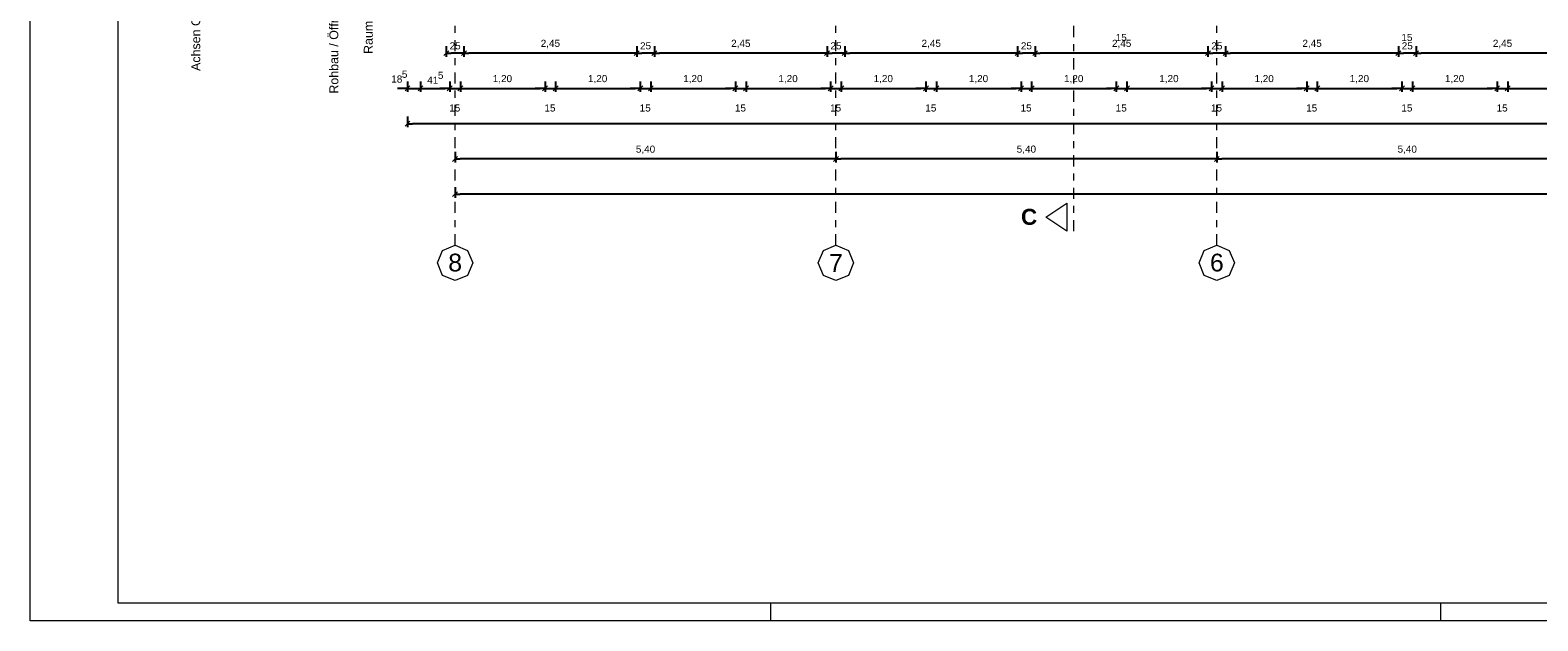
# Model space of a CAD drawing. Header units: metres. Extents: x -45.2 to 14.3, y -31.8 to 10.2.
# Tile 1 of 141: x -45.2 to -23.8, y -31.8 to -23.4. Entities that reach past the tile are written whole.
import ezdxf

# ---------------------------------------------------------------- set-up
doc = ezdxf.new("R2010")
doc.units = ezdxf.units.M
doc.header["$LTSCALE"] = 0.05
doc.linetypes.add('Achsen 01', pattern=[5.291531, 3.175, -1.058062, 0.352704, -0.705764])
doc.layers.get('0').update_dxf_attribs({"lineweight": 25})
doc.layers.add('AV1-Achsen', color=1, linetype='Achsen 01', lineweight=18, true_color=0xff0000)
for name, color, linetype, lineweight in [('AV1-Planrahmen', 7, 'Continuous', 9), ('AV1-Schnitt Achsen', 7, 'Achsen 01', 18), ('Bemaßung-Bemaßung', 7, 'Continuous', 9), ('Keine', 7, 'Continuous', 9)]:
    doc.layers.add(name, color=color, linetype=linetype, lineweight=lineweight)
doc.styles.add('Arial', font='arial.ttf')
doc.styles.add('Arial (bold)', font='arialbd.ttf')

# ---------------------------------------------------------------- blocks, each defined once
blk = doc.blocks.new('Group')
at = {"layer": 'AV1-Planrahmen', "color": 7}
for p, q in [((-0.3845, -0.4205), (-0.3845, -0.4155)), ((-0.1945, -0.4205), (-0.1945, -0.4155))]:
    blk.add_line(p, q, dxfattribs=at)
at = {"layer": 'AV1-Planrahmen', "color": 7, "flags": 128}
for points in [[(-0.5945, -0.4205), (-0.5945, 0.4205), (0.5945, 0.4205), (0.5945, -0.4205)], [(-0.5695, -0.4155), (-0.5695, 0.4155), (0.4045, 0.4155), (0.4045, -0.4155)]]:
    blk.add_lwpolyline(points, close=True, dxfattribs=at)

msp = doc.modelspace()

# ---------------------------------------------------------------- linework, layer by layer
at = {"color": 0, "linetype": 'Continuous', "lineweight": 15}
for p, q in [((-39.31, -23.81), (-39.24, -23.74)), ((-38.99, -23.74), (-39.06, -23.81)), ((-39.06, -23.81), (-38.99, -23.74)), ((-36.54, -23.74), (-36.61, -23.81)), ((-36.61, -23.81), (-36.54, -23.74)), ((-36.29, -23.74), (-36.36, -23.81)), ((-36.36, -23.81), (-36.29, -23.74)), ((-33.84, -23.74), (-33.91, -23.81)), ((-33.91, -23.81), (-33.84, -23.74)), ((-33.59, -23.74), (-33.66, -23.81)), ((-33.66, -23.81), (-33.59, -23.74)), ((-31.14, -23.74), (-31.21, -23.81)), ((-31.21, -23.81), (-31.14, -23.74)), ((-30.89, -23.74), (-30.96, -23.81)), ((-30.96, -23.81), (-30.89, -23.74)), ((-28.44, -23.74), (-28.51, -23.81)), ((-28.51, -23.81), (-28.44, -23.74)), ((-28.19, -23.74), (-28.26, -23.81)), ((-28.26, -23.81), (-28.19, -23.74)), ((-25.74, -23.74), (-25.81, -23.81)), ((-25.81, -23.81), (-25.74, -23.74)), ((-25.49, -23.74), (-25.56, -23.81)), ((-25.56, -23.81), (-25.49, -23.74)), ((-39.79, -24.24), (-39.86, -24.31)), ((-39.675, -24.31), (-39.605, -24.24)), ((-39.675, -24.31), (-39.605, -24.24)), ((-39.19, -24.24), (-39.26, -24.31)), ((-39.19, -24.24), (-39.26, -24.31)), ((-39.11, -24.31), (-39.04, -24.24)), ((-39.11, -24.31), (-39.04, -24.24)), ((-37.84, -24.24), (-37.91, -24.31)), ((-37.84, -24.24), (-37.91, -24.31)), ((-37.76, -24.31), (-37.69, -24.24)), ((-37.76, -24.31), (-37.69, -24.24)), ((-36.49, -24.24), (-36.56, -24.31)), ((-36.49, -24.24), (-36.56, -24.31)), ((-36.41, -24.31), (-36.34, -24.24)), ((-36.41, -24.31), (-36.34, -24.24)), ((-35.14, -24.24), (-35.21, -24.31)), ((-35.14, -24.24), (-35.21, -24.31)), ((-35.06, -24.31), (-34.99, -24.24)), ((-35.06, -24.31), (-34.99, -24.24)), ((-33.79, -24.24), (-33.86, -24.31)), ((-33.79, -24.24), (-33.86, -24.31)), ((-33.71, -24.31), (-33.64, -24.24)), ((-33.71, -24.31), (-33.64, -24.24)), ((-32.44, -24.24), (-32.51, -24.31)), ((-32.44, -24.24), (-32.51, -24.31)), ((-32.36, -24.31), (-32.29, -24.24)), ((-32.36, -24.31), (-32.29, -24.24)), ((-31.09, -24.24), (-31.16, -24.31)), ((-31.09, -24.24), (-31.16, -24.31)), ((-31.01, -24.31), (-30.94, -24.24)), ((-31.01, -24.31), (-30.94, -24.24)), ((-29.74, -24.24), (-29.81, -24.31)), ((-29.74, -24.24), (-29.81, -24.31)), ((-29.66, -24.31), (-29.59, -24.24)), ((-29.66, -24.31), (-29.59, -24.24)), ((-28.39, -24.24), (-28.46, -24.31)), ((-28.39, -24.24), (-28.46, -24.31)), ((-28.31, -24.31), (-28.24, -24.24)), ((-28.31, -24.31), (-28.24, -24.24)), ((-27.04, -24.24), (-27.11, -24.31)), ((-27.04, -24.24), (-27.11, -24.31)), ((-26.96, -24.31), (-26.89, -24.24)), ((-26.96, -24.31), (-26.89, -24.24)), ((-25.69, -24.24), (-25.76, -24.31)), ((-25.69, -24.24), (-25.76, -24.31)), ((-25.61, -24.31), (-25.54, -24.24)), ((-25.61, -24.31), (-25.54, -24.24)), ((-24.34, -24.24), (-24.41, -24.31)), ((-24.34, -24.24), (-24.41, -24.31)), ((-24.26, -24.31), (-24.19, -24.24)), ((-24.26, -24.31), (-24.19, -24.24)), ((-39.86, -24.81), (-39.79, -24.74)), ((-39.185, -25.31), (-39.115, -25.24)), ((-33.715, -25.24), (-33.785, -25.31)), ((-33.785, -25.31), (-33.715, -25.24)), ((-28.315, -25.24), (-28.385, -25.31)), ((-28.385, -25.31), (-28.315, -25.24)), ((-39.185, -25.81), (-39.115, -25.74))]:
    msp.add_line(p, q, dxfattribs=at)
at = {"color": 0, "linetype": 'ByBlock', "lineweight": -2}
for p, q in [((-39.275, -23.775), (-39.204, -23.775)), ((-39.025, -23.775), (-39.096, -23.775)), ((-39.025, -23.775), (-38.954, -23.775)), ((-36.575, -23.775), (-36.646, -23.775)), ((-36.575, -23.775), (-36.504, -23.775)), ((-36.325, -23.775), (-36.396, -23.775)), ((-36.325, -23.775), (-36.254, -23.775)), ((-33.875, -23.775), (-33.946, -23.775)), ((-33.875, -23.775), (-33.804, -23.775)), ((-33.625, -23.775), (-33.696, -23.775)), ((-33.625, -23.775), (-33.554, -23.775)), ((-31.175, -23.775), (-31.246, -23.775)), ((-31.175, -23.775), (-31.104, -23.775)), ((-30.925, -23.775), (-30.996, -23.775)), ((-30.925, -23.775), (-30.854, -23.775)), ((-28.475, -23.775), (-28.546, -23.775)), ((-28.475, -23.775), (-28.404, -23.775)), ((-28.225, -23.775), (-28.296, -23.775)), ((-28.225, -23.775), (-28.154, -23.775)), ((-25.775, -23.775), (-25.846, -23.775)), ((-25.775, -23.775), (-25.704, -23.775)), ((-25.525, -23.775), (-25.596, -23.775)), ((-25.525, -23.775), (-25.454, -23.775)), ((-39.825, -24.275), (-39.896, -24.275)), ((-39.64, -24.275), (-39.569, -24.275)), ((-39.64, -24.275), (-39.569, -24.275)), ((-39.225, -24.275), (-39.296, -24.275)), ((-39.225, -24.275), (-39.296, -24.275)), ((-39.075, -24.275), (-39.004, -24.275)), ((-39.075, -24.275), (-39.004, -24.275)), ((-37.875, -24.275), (-37.946, -24.275)), ((-37.875, -24.275), (-37.946, -24.275)), ((-37.725, -24.275), (-37.654, -24.275)), ((-37.725, -24.275), (-37.654, -24.275)), ((-36.525, -24.275), (-36.596, -24.275)), ((-36.525, -24.275), (-36.596, -24.275)), ((-36.375, -24.275), (-36.304, -24.275)), ((-36.375, -24.275), (-36.304, -24.275)), ((-35.175, -24.275), (-35.246, -24.275)), ((-35.175, -24.275), (-35.246, -24.275)), ((-35.025, -24.275), (-34.954, -24.275)), ((-35.025, -24.275), (-34.954, -24.275)), ((-33.825, -24.275), (-33.896, -24.275)), ((-33.825, -24.275), (-33.896, -24.275)), ((-33.675, -24.275), (-33.604, -24.275)), ((-33.675, -24.275), (-33.604, -24.275)), ((-32.475, -24.275), (-32.546, -24.275)), ((-32.475, -24.275), (-32.546, -24.275)), ((-32.325, -24.275), (-32.254, -24.275)), ((-32.325, -24.275), (-32.254, -24.275)), ((-31.125, -24.275), (-31.196, -24.275)), ((-31.125, -24.275), (-31.196, -24.275)), ((-30.975, -24.275), (-30.904, -24.275)), ((-30.975, -24.275), (-30.904, -24.275)), ((-29.775, -24.275), (-29.846, -24.275)), ((-29.775, -24.275), (-29.846, -24.275)), ((-29.625, -24.275), (-29.554, -24.275)), ((-29.625, -24.275), (-29.554, -24.275)), ((-28.425, -24.275), (-28.496, -24.275)), ((-28.425, -24.275), (-28.496, -24.275)), ((-28.275, -24.275), (-28.204, -24.275)), ((-28.275, -24.275), (-28.204, -24.275)), ((-27.075, -24.275), (-27.146, -24.275)), ((-27.075, -24.275), (-27.146, -24.275)), ((-26.925, -24.275), (-26.854, -24.275)), ((-26.925, -24.275), (-26.854, -24.275)), ((-25.725, -24.275), (-25.796, -24.275)), ((-25.725, -24.275), (-25.796, -24.275)), ((-25.575, -24.275), (-25.504, -24.275)), ((-25.575, -24.275), (-25.504, -24.275)), ((-24.375, -24.275), (-24.446, -24.275)), ((-24.375, -24.275), (-24.446, -24.275)), ((-24.225, -24.275), (-24.154, -24.275)), ((-24.225, -24.275), (-24.154, -24.275)), ((-39.825, -24.775), (-39.754, -24.775)), ((-39.15, -25.275), (-39.079, -25.275)), ((-33.75, -25.275), (-33.821, -25.275)), ((-33.75, -25.275), (-33.679, -25.275)), ((-28.35, -25.275), (-28.421, -25.275)), ((-28.35, -25.275), (-28.279, -25.275)), ((-39.15, -25.775), (-39.079, -25.775))]:
    msp.add_line(p, q, dxfattribs=at)
at = {"layer": 'AV1-Achsen'}
for p, q in [((-39.15, -26.5), (-39.15, 4.9)), ((-33.75, -26.5), (-33.75, 4.9)), ((-28.35, -26.5), (-28.35, 4.9))]:
    msp.add_line(p, q, dxfattribs=at)
at = {"layer": 'AV1-Achsen', "linetype": 'Continuous'}
for points in [[(-39.15, -26.5), (-38.973, -26.573), (-38.9, -26.75), (-38.973, -26.927), (-39.15, -27), (-39.327, -26.927), (-39.4, -26.75), (-39.327, -26.573)], [(-33.75, -26.5), (-33.573, -26.573), (-33.5, -26.75), (-33.573, -26.927), (-33.75, -27), (-33.927, -26.927), (-34, -26.75), (-33.927, -26.573)], [(-28.35, -26.5), (-28.173, -26.573), (-28.1, -26.75), (-28.173, -26.927), (-28.35, -27), (-28.527, -26.927), (-28.6, -26.75), (-28.527, -26.573)]]:
    msp.add_lwpolyline(points, close=True, dxfattribs=at)
at = {"layer": 'AV1-Schnitt Achsen'}
msp.add_line((-30.375, -26.3), (-30.375, 4.7), dxfattribs=at)
at = {"layer": 'AV1-Schnitt Achsen', "linetype": 'Continuous'}
msp.add_lwpolyline([(-30.475, -25.9), (-30.475, -26.3), (-30.775, -26.1)], close=True, dxfattribs=at)
at = {"layer": 'Bemaßung-Bemaßung', "color": 0, "lineweight": -2}
for p, q in [((-39.275, -23.675), (-39.275, -23.825)), ((-39.025, -23.675), (-39.025, -23.825)), ((-39.025, -23.675), (-39.025, -23.825)), ((-36.575, -23.675), (-36.575, -23.825)), ((-36.575, -23.675), (-36.575, -23.825)), ((-36.325, -23.675), (-36.325, -23.825)), ((-36.325, -23.675), (-36.325, -23.825)), ((-33.875, -23.675), (-33.875, -23.825)), ((-33.875, -23.675), (-33.875, -23.825)), ((-33.625, -23.675), (-33.625, -23.825)), ((-33.625, -23.675), (-33.625, -23.825)), ((-31.175, -23.675), (-31.175, -23.825)), ((-31.175, -23.675), (-31.175, -23.825)), ((-30.925, -23.675), (-30.925, -23.825)), ((-30.925, -23.675), (-30.925, -23.825)), ((-28.475, -23.675), (-28.475, -23.825)), ((-28.475, -23.675), (-28.475, -23.825)), ((-28.225, -23.675), (-28.225, -23.825)), ((-28.225, -23.675), (-28.225, -23.825)), ((-25.775, -23.675), (-25.775, -23.825)), ((-25.775, -23.675), (-25.775, -23.825)), ((-25.525, -23.675), (-25.525, -23.825)), ((-25.525, -23.675), (-25.525, -23.825)), ((-39.096, -23.775), (-39.204, -23.775)), ((-36.646, -23.775), (-38.954, -23.775)), ((-36.396, -23.775), (-36.504, -23.775)), ((-33.946, -23.775), (-36.254, -23.775)), ((-33.696, -23.775), (-33.804, -23.775)), ((-31.246, -23.775), (-33.554, -23.775)), ((-30.996, -23.775), (-31.104, -23.775)), ((-28.546, -23.775), (-30.854, -23.775)), ((-28.296, -23.775), (-28.404, -23.775)), ((-25.846, -23.775), (-28.154, -23.775)), ((-25.596, -23.775), (-25.704, -23.775)), ((-23.146, -23.775), (-25.454, -23.775)), ((-39.825, -24.675), (-39.825, -24.825)), ((0.604, -24.775), (-39.754, -24.775)), ((-39.15, -25.175), (-39.15, -25.325)), ((-33.75, -25.175), (-33.75, -25.325)), ((-33.75, -25.175), (-33.75, -25.325)), ((-28.35, -25.175), (-28.35, -25.325)), ((-28.35, -25.175), (-28.35, -25.325)), ((-33.821, -25.275), (-39.079, -25.275)), ((-28.421, -25.275), (-33.679, -25.275)), ((-23.021, -25.275), (-28.279, -25.275)), ((-39.15, -25.675), (-39.15, -25.825)), ((-0.071, -25.775), (-39.079, -25.775))]:
    msp.add_line(p, q, dxfattribs=at)
at = {"layer": 'Bemaßung-Bemaßung', "color": 0, "linetype": 'Continuous', "lineweight": -2}
for p, q in [((-39.896, -24.275), (-39.966, -24.275)), ((-39.825, -24.175), (-39.825, -24.325)), ((-39.825, -24.275), (-39.64, -24.275)), ((-39.64, -24.175), (-39.64, -24.325)), ((-39.64, -24.175), (-39.64, -24.325)), ((-39.569, -24.275), (-39.296, -24.275)), ((-39.569, -24.275), (-39.499, -24.275)), ((-39.296, -24.275), (-39.366, -24.275)), ((-39.225, -24.175), (-39.225, -24.325)), ((-39.225, -24.175), (-39.225, -24.325)), ((-39.225, -24.275), (-39.075, -24.275)), ((-39.075, -24.175), (-39.075, -24.325)), ((-39.075, -24.175), (-39.075, -24.325)), ((-39.004, -24.275), (-37.946, -24.275)), ((-39.004, -24.275), (-38.934, -24.275)), ((-37.946, -24.275), (-38.016, -24.275)), ((-37.875, -24.175), (-37.875, -24.325)), ((-37.875, -24.175), (-37.875, -24.325)), ((-37.875, -24.275), (-37.725, -24.275)), ((-37.725, -24.175), (-37.725, -24.325)), ((-37.725, -24.175), (-37.725, -24.325)), ((-37.654, -24.275), (-36.596, -24.275)), ((-37.654, -24.275), (-37.584, -24.275)), ((-36.596, -24.275), (-36.666, -24.275)), ((-36.525, -24.175), (-36.525, -24.325)), ((-36.525, -24.175), (-36.525, -24.325)), ((-36.525, -24.275), (-36.375, -24.275)), ((-36.375, -24.175), (-36.375, -24.325)), ((-36.375, -24.175), (-36.375, -24.325)), ((-36.304, -24.275), (-35.246, -24.275)), ((-36.304, -24.275), (-36.234, -24.275)), ((-35.246, -24.275), (-35.316, -24.275)), ((-35.175, -24.175), (-35.175, -24.325)), ((-35.175, -24.175), (-35.175, -24.325)), ((-35.175, -24.275), (-35.025, -24.275)), ((-35.025, -24.175), (-35.025, -24.325)), ((-35.025, -24.175), (-35.025, -24.325)), ((-34.954, -24.275), (-33.896, -24.275)), ((-34.954, -24.275), (-34.884, -24.275)), ((-33.896, -24.275), (-33.966, -24.275)), ((-33.825, -24.175), (-33.825, -24.325)), ((-33.825, -24.175), (-33.825, -24.325)), ((-33.825, -24.275), (-33.675, -24.275)), ((-33.675, -24.175), (-33.675, -24.325)), ((-33.675, -24.175), (-33.675, -24.325)), ((-33.604, -24.275), (-32.546, -24.275)), ((-33.604, -24.275), (-33.534, -24.275)), ((-32.546, -24.275), (-32.616, -24.275)), ((-32.475, -24.175), (-32.475, -24.325)), ((-32.475, -24.175), (-32.475, -24.325)), ((-32.475, -24.275), (-32.325, -24.275)), ((-32.325, -24.175), (-32.325, -24.325)), ((-32.325, -24.175), (-32.325, -24.325)), ((-32.254, -24.275), (-31.196, -24.275)), ((-32.254, -24.275), (-32.184, -24.275)), ((-31.196, -24.275), (-31.266, -24.275)), ((-31.125, -24.175), (-31.125, -24.325)), ((-31.125, -24.175), (-31.125, -24.325)), ((-31.125, -24.275), (-30.975, -24.275)), ((-30.975, -24.175), (-30.975, -24.325)), ((-30.975, -24.175), (-30.975, -24.325)), ((-30.904, -24.275), (-29.846, -24.275)), ((-30.904, -24.275), (-30.834, -24.275)), ((-29.846, -24.275), (-29.916, -24.275)), ((-29.775, -24.175), (-29.775, -24.325)), ((-29.775, -24.175), (-29.775, -24.325)), ((-29.775, -24.275), (-29.625, -24.275)), ((-29.625, -24.175), (-29.625, -24.325)), ((-29.625, -24.175), (-29.625, -24.325)), ((-29.554, -24.275), (-28.496, -24.275)), ((-29.554, -24.275), (-29.484, -24.275)), ((-28.496, -24.275), (-28.566, -24.275)), ((-28.425, -24.175), (-28.425, -24.325)), ((-28.425, -24.175), (-28.425, -24.325)), ((-28.425, -24.275), (-28.275, -24.275)), ((-28.275, -24.175), (-28.275, -24.325)), ((-28.275, -24.175), (-28.275, -24.325)), ((-28.204, -24.275), (-27.146, -24.275)), ((-28.204, -24.275), (-28.134, -24.275)), ((-27.146, -24.275), (-27.216, -24.275)), ((-27.075, -24.175), (-27.075, -24.325)), ((-27.075, -24.175), (-27.075, -24.325)), ((-27.075, -24.275), (-26.925, -24.275)), ((-26.925, -24.175), (-26.925, -24.325)), ((-26.925, -24.175), (-26.925, -24.325)), ((-26.854, -24.275), (-25.796, -24.275)), ((-26.854, -24.275), (-26.784, -24.275)), ((-25.796, -24.275), (-25.866, -24.275)), ((-25.725, -24.175), (-25.725, -24.325)), ((-25.725, -24.175), (-25.725, -24.325)), ((-25.725, -24.275), (-25.575, -24.275)), ((-25.575, -24.175), (-25.575, -24.325)), ((-25.575, -24.175), (-25.575, -24.325)), ((-25.504, -24.275), (-24.446, -24.275)), ((-25.504, -24.275), (-25.434, -24.275)), ((-24.446, -24.275), (-24.516, -24.275)), ((-24.375, -24.175), (-24.375, -24.325)), ((-24.375, -24.175), (-24.375, -24.325)), ((-24.375, -24.275), (-24.225, -24.275)), ((-24.225, -24.175), (-24.225, -24.325)), ((-24.225, -24.175), (-24.225, -24.325)), ((-24.154, -24.275), (-23.096, -24.275)), ((-24.154, -24.275), (-24.084, -24.275))]:
    msp.add_line(p, q, dxfattribs=at)
at = {"layer": 'Defpoints', "color": 0, "lineweight": 0}
for p, q in [((-39.275, -23.775), (-39.275, -23.775)), ((-39.025, -23.775), (-39.025, -23.775)), ((-36.575, -23.775), (-36.575, -23.775)), ((-36.325, -23.775), (-36.325, -23.775)), ((-33.875, -23.775), (-33.875, -23.775)), ((-33.625, -23.775), (-33.625, -23.775)), ((-31.175, -23.775), (-31.175, -23.775)), ((-30.925, -23.775), (-30.925, -23.775)), ((-28.475, -23.775), (-28.475, -23.775)), ((-28.225, -23.775), (-28.225, -23.775)), ((-25.775, -23.775), (-25.775, -23.775)), ((-25.525, -23.775), (-25.525, -23.775)), ((-39.64, -24.275), (-39.64, -24.275)), ((-39.225, -24.275), (-39.225, -24.275)), ((-39.075, -24.275), (-39.075, -24.275)), ((-37.875, -24.275), (-37.875, -24.275)), ((-37.725, -24.275), (-37.725, -24.275)), ((-36.525, -24.275), (-36.525, -24.275)), ((-36.375, -24.275), (-36.375, -24.275)), ((-35.175, -24.275), (-35.175, -24.275)), ((-35.025, -24.275), (-35.025, -24.275)), ((-33.825, -24.275), (-33.825, -24.275)), ((-33.675, -24.275), (-33.675, -24.275)), ((-32.475, -24.275), (-32.475, -24.275)), ((-32.325, -24.275), (-32.325, -24.275)), ((-31.125, -24.275), (-31.125, -24.275)), ((-30.975, -24.275), (-30.975, -24.275)), ((-29.775, -24.275), (-29.775, -24.275)), ((-29.625, -24.275), (-29.625, -24.275)), ((-28.425, -24.275), (-28.425, -24.275)), ((-28.275, -24.275), (-28.275, -24.275)), ((-27.075, -24.275), (-27.075, -24.275)), ((-26.925, -24.275), (-26.925, -24.275)), ((-25.725, -24.275), (-25.725, -24.275)), ((-25.575, -24.275), (-25.575, -24.275)), ((-24.375, -24.275), (-24.375, -24.275)), ((-24.225, -24.275), (-24.225, -24.275)), ((-39.825, -24.775), (-39.825, -24.775)), ((-39.15, -25.275), (-39.15, -25.275)), ((-33.75, -25.275), (-33.75, -25.275)), ((-28.35, -25.275), (-28.35, -25.275)), ((-39.15, -25.775), (-39.15, -25.775))]:
    msp.add_line(p, q, dxfattribs=at)

# ---------------------------------------------------------------- block references
at = {"layer": 'Keine', "color": 7, "transparency": 33554687, "xscale": 50, "yscale": 50, "zscale": 50}
msp.add_blockref('Group', (-15.45, -10.8), dxfattribs=at)

# ---------------------------------------------------------------- texts
at = {"layer": 'AV1-Achsen', "char_height": 0.252, "attachment_point": 7, "style": 'Arial'}
for s, insert in [('8', (-39.247, -26.874)), ('7', (-33.848, -26.876)), ('6', (-28.447, -26.874))]:
    msp.add_mtext(s, dxfattribs=dict(at, insert=insert))
at = {"layer": 'AV1-Schnitt Achsen', "insert": (-31.126, -26.213), "char_height": 0.227, "attachment_point": 7, "style": 'Arial (bold)'}
msp.add_mtext('C', dxfattribs=at)
at = {"layer": 'Bemaßung-Bemaßung', "color": 1, "true_color": 0xff0000, "insert": (-42.762, -24.027), "char_height": 0.12609, "attachment_point": 7, "rotation": 90, "style": 'Arial'}
msp.add_mtext('Achsen Gesamt', dxfattribs=at)
at = {"layer": 'Bemaßung-Bemaßung', "attachment_point": 7, "rotation": 90, "style": 'Arial'}
for s, insert, char_height in [('Rohbau / Öffnungen', (-40.768, -24.349), 0.12609), ('Raumgruppe', (-40.28, -23.786), 0.1261)]:
    msp.add_mtext(s, dxfattribs=dict(at, insert=insert, char_height=char_height))
at = {"layer": 'Bemaßung-Bemaßung', "color": 0, "attachment_point": 7, "style": 'Arial'}
for s, insert, char_height in [('15', (-29.783, -23.604), 0.1009), ('15', (-25.733, -23.604), 0.1009), ('25', (-39.228, -23.723), 0.1009), ('2,45', (-37.936, -23.705), 0.1009), ('25', (-36.528, -23.723), 0.1009), ('2,45', (-35.236, -23.705), 0.1009), ('25', (-33.828, -23.723), 0.1009), ('2,45', (-32.536, -23.705), 0.1009), ('25', (-31.128, -23.723), 0.1009), ('2,45', (-29.836, -23.705), 0.1009), ('25', (-28.428, -23.723), 0.1009), ('2,45', (-27.136, -23.705), 0.1009), ('25', (-25.728, -23.723), 0.1009), ('2,45', (-24.436, -23.705), 0.1009), ('18', (-40.055, -24.194), 0.1009), ('5', (-39.905, -24.126), 0.101), ('41', (-39.545, -24.208), 0.1009), ('5', (-39.394, -24.141), 0.101), ('1,20', (-38.616, -24.205), 0.1009), ('1,20', (-37.266, -24.205), 0.1009), ('1,20', (-35.916, -24.205), 0.1009), ('1,20', (-34.566, -24.205), 0.1009), ('1,20', (-33.216, -24.205), 0.1009), ('1,20', (-31.866, -24.205), 0.1009), ('1,20', (-30.516, -24.205), 0.1009), ('1,20', (-29.166, -24.205), 0.1009), ('1,20', (-27.816, -24.205), 0.1009), ('1,20', (-26.466, -24.205), 0.1009), ('1,20', (-25.116, -24.205), 0.1009), ('15', (-39.233, -24.604), 0.1009), ('15', (-37.883, -24.604), 0.1009), ('15', (-36.533, -24.604), 0.1009), ('15', (-35.183, -24.604), 0.1009), ('15', (-33.833, -24.604), 0.1009), ('15', (-32.483, -24.604), 0.1009), ('15', (-31.133, -24.604), 0.1009), ('15', (-29.783, -24.604), 0.1009), ('15', (-28.433, -24.604), 0.1009), ('15', (-27.083, -24.604), 0.1009), ('15', (-25.733, -24.604), 0.1009), ('15', (-24.383, -24.604), 0.1009), ('5,40', (-36.587, -25.205), 0.1009), ('5,40', (-31.187, -25.205), 0.1009), ('5,40', (-25.787, -25.205), 0.1009)]:
    msp.add_mtext(s, dxfattribs=dict(at, insert=insert, char_height=char_height))

doc.saveas('drawing.dxf')
